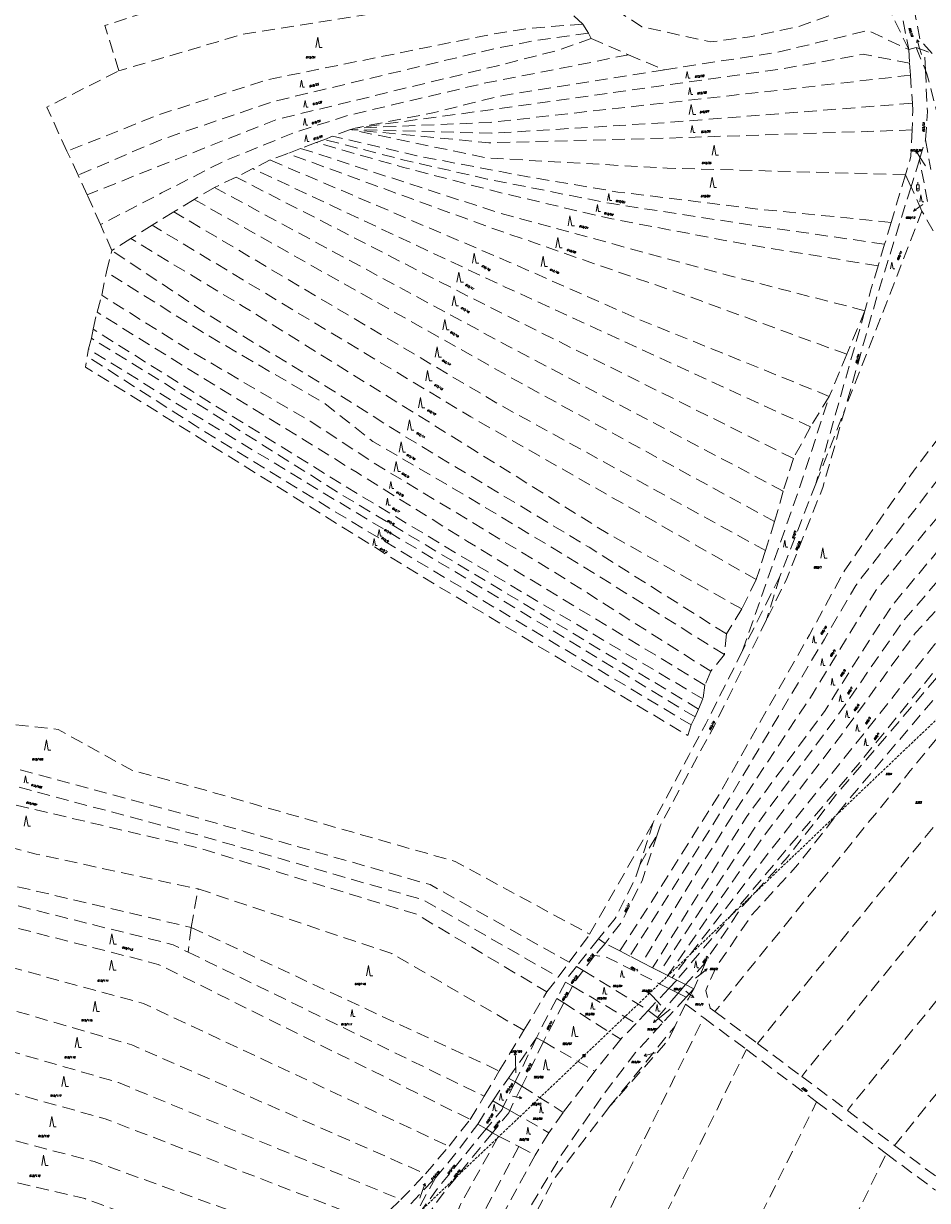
# Model space of a CAD drawing. Header units: metres. Extents: x -626722 to -621116, y -1178216 to -1174550.
# Tile 14 of 86: x -626442 to -626088, y -1175505 to -1175044. Entities that reach past the tile are written whole.
import ezdxf
from ezdxf.enums import TextEntityAlignment as Align

# ---------------------------------------------------------------- set-up
doc = ezdxf.new("R2010")
doc.units = ezdxf.units.M
doc.header["$MEASUREMENT"] = 0
doc.linetypes.add('DASHEDX2', pattern=[1.5, 1, -0.5])
doc.linetypes.add('DOT', pattern=[0.25, 0, -0.25])
doc.layers.add('8_kat_KN_Elektřina', color=172, linetype='DASHEDX2')
for name, color, linetype, lineweight in [('8_kat_KN_Hranice parcel', 200, 'DASHEDX2', 25), ('8_kat_KN_PČ popisy', 210, 'Continuous', 0), ('8_kat_KN_Slučkové čáry', 200, 'DOT', 25), ('8_kat_KN_Značky budov', 7, 'Continuous', 0), ('8_kat_KN_Značky kultur', 7, 'Continuous', 0), ('8_kat_KN_Čísla parcel', 200, 'Continuous', 25)]:
    doc.layers.add(name, color=color, linetype=linetype, lineweight=lineweight)
doc.styles.add('Style-ITALICS', font='ITALICS.shx')

# ---------------------------------------------------------------- blocks, each defined once
blk = doc.blocks.new('1029_22')
at = {"layer": '8_kat_KN_PČ popisy', "color": 6, "linetype": 'Continuous', "lineweight": 0}
for p, q in [((0, 0), (2.36, 1.85)), ((2.36, 1.85), (1.27, 1.63)), ((2.36, 1.85), (1.88, 0.84))]:
    blk.add_line(p, q, dxfattribs=at)
blk = doc.blocks.new('1029_92')
at = {"layer": '8_kat_KN_PČ popisy', "color": 6, "linetype": 'Continuous', "lineweight": 0}
for p, q in [((0, 0), (-2.46, -1.72)), ((-2.46, -1.72), (-1.93, -0.74)), ((-2.46, -1.72), (-1.35, -1.56))]:
    blk.add_line(p, q, dxfattribs=at)
blk = doc.blocks.new('1029_181')
at = {"layer": '8_kat_KN_PČ popisy', "color": 6, "linetype": 'Continuous', "lineweight": 0}
for p, q in [((0, 0), (2.94, -0.62)), ((2.94, -0.62), (2.06, 0.07)), ((2.94, -0.62), (1.85, -0.91))]:
    blk.add_line(p, q, dxfattribs=at)
blk = doc.blocks.new('1029_97')
at = {"layer": '8_kat_KN_PČ popisy', "color": 6, "linetype": 'Continuous', "lineweight": 0}
for p, q in [((0, 0), (-2.09, 2.16)), ((-2.09, 2.16), (-1.03, 1.79)), ((-2.09, 2.16), (-1.75, 1.09))]:
    blk.add_line(p, q, dxfattribs=at)
blk = doc.blocks.new('1029_216')
at = {"layer": '8_kat_KN_PČ popisy', "color": 6, "linetype": 'Continuous', "lineweight": 0}
for p, q in [((0, 0), (-1.59, 2.54)), ((-1.59, 2.54), (-0.64, 1.96)), ((-1.59, 2.54), (-1.48, 1.43))]:
    blk.add_line(p, q, dxfattribs=at)
blk = doc.blocks.new('1029_6')
at = {"layer": '8_kat_KN_PČ popisy', "color": 6, "linetype": 'Continuous', "lineweight": 0}
for p, q in [((0, 0), (-2.9, -0.78)), ((-2.9, -0.78), (-2.06, -0.03)), ((-2.9, -0.78), (-1.8, -1))]:
    blk.add_line(p, q, dxfattribs=at)
blk = doc.blocks.new('1029_218')
at = {"layer": '8_kat_KN_PČ popisy', "color": 6, "linetype": 'Continuous', "lineweight": 0}
for p, q in [((0, 0), (-2.33, -1.89)), ((-2.33, -1.89), (-1.87, -0.87)), ((-2.33, -1.89), (-1.24, -1.65))]:
    blk.add_line(p, q, dxfattribs=at)
blk = doc.blocks.new('1029_175')
at = {"layer": '8_kat_KN_PČ popisy', "color": 6, "linetype": 'Continuous', "lineweight": 0}
for p, q in [((-0.05, 3), (-0.54, 1.99)), ((0, 0), (-0.05, 3)), ((-0.05, 3), (0.47, 2.01))]:
    blk.add_line(p, q, dxfattribs=at)
blk = doc.blocks.new('1029_105')
at = {"layer": '8_kat_KN_PČ popisy', "color": 6, "linetype": 'Continuous', "lineweight": 0}
for p, q in [((0, 0), (1.03, 2.82)), ((1.03, 2.82), (0.21, 2.05)), ((1.03, 2.82), (1.15, 1.71))]:
    blk.add_line(p, q, dxfattribs=at)
blk = doc.blocks.new('1029_178')
at = {"layer": '8_kat_KN_PČ popisy', "color": 6, "linetype": 'Continuous', "lineweight": 0}
for p, q in [((0, 0), (2.36, -1.85)), ((2.36, -1.85), (1.27, -1.63)), ((2.36, -1.85), (1.88, -0.84))]:
    blk.add_line(p, q, dxfattribs=at)
blk = doc.blocks.new('1029_246')
at = {"layer": '8_kat_KN_PČ popisy', "color": 6, "linetype": 'Continuous', "lineweight": 0}
for p, q in [((-0.88, 2.87), (-1.06, 1.77)), ((0, 0), (-0.88, 2.87)), ((-0.88, 2.87), (-0.11, 2.06))]:
    blk.add_line(p, q, dxfattribs=at)
blk = doc.blocks.new('3.08_1')
at = {"layer": '8_kat_KN_Značky kultur', "color": 7, "linetype": 'Continuous', "lineweight": 13}
for p, q in [((0, 2.68), (-0.5, 0)), ((0.5, 0), (0, 2.68)), ((0.5, 0), (1.17, 0))]:
    blk.add_line(p, q, dxfattribs=at)
blk = doc.blocks.new('3.08')
at = {"layer": '8_kat_KN_Značky kultur', "color": 7, "linetype": 'Continuous', "lineweight": 13}
for p, q in [((0, 4), (-0.75, 0)), ((0.75, 0), (0, 4)), ((0.75, 0), (1.75, 0))]:
    blk.add_line(p, q, dxfattribs=at)
blk = doc.blocks.new('6.02')
at = {"layer": '8_kat_KN_Elektřina', "color": 7, "linetype": 'Continuous', "lineweight": 13}
for p, q in [((-0.5, 0.5), (0.5, 0.5)), ((-0.5, -0.5), (-0.5, 0.5)), ((-0.5, 0.3), (0.5, 0.3)), ((-0.5, 0.1), (0.5, 0.1)), ((-0.3, -0.5), (-0.3, 0.5)), ((-0.1, -0.5), (-0.1, 0.5)), ((0.1, -0.5), (0.1, 0.5)), ((0.3, -0.5), (0.3, 0.5)), ((0.5, -0.5), (0.5, 0.5)), ((-0.5, -0.1), (0.5, -0.1)), ((-0.5, -0.3), (0.5, -0.3)), ((-0.5, -0.5), (0.5, -0.5))]:
    blk.add_line(p, q, dxfattribs=at)
blk = doc.blocks.new('4.11')
at = {"layer": '8_kat_KN_Značky budov', "lineweight": 13}
for p, q in [((-0.5, 2), (0.5, 2)), ((-0.5, 0), (-0.5, 2)), ((0, 2), (0, 3)), ((0.5, 0), (0.5, 2))]:
    blk.add_line(p, q, dxfattribs=at)
for radius in [0.5, 0.0303]:
    blk.add_circle((0, 0), radius, dxfattribs=at)

msp = doc.modelspace()

# ---------------------------------------------------------------- linework, layer by layer
at = {"layer": '8_kat_KN_Elektřina', "lineweight": 13}
for p, q in [((-626222.83, -1175448.51), (-626062.52, -1175295.68)), ((-626403.54, -1175620.11), (-626222.83, -1175448.51))]:
    msp.add_line(p, q, dxfattribs=at)
at = {"layer": '8_kat_KN_Hranice parcel', "lineweight": 13, "ltscale": 5}
for p, q in [((-626095.69, -1175054.68), (-626106.6, -1175032)), ((-626232.3, -1175036.44), (-626223.25, -1175044.67)), ((-626223.25, -1175044.67), (-626221.1, -1175048.22)), ((-626097.84, -1175043.41), (-626095.69, -1175054.68)), ((-626221.1, -1175048.22), (-626220.03, -1175050.35)), ((-626220.03, -1175050.35), (-626205.46, -1175056.73)), ((-626095.69, -1175054.68), (-626092.83, -1175053.81)), ((-626095.69, -1175054.68), (-626095.33, -1175059.97)), ((-626092.83, -1175053.81), (-626089.5, -1175055.06)), ((-626092.83, -1175053.81), (-626089.14, -1175062.68)), ((-626089.5, -1175055.06), (-626087.9, -1175055.65)), ((-626089.14, -1175062.68), (-626089.5, -1175055.06)), ((-626205.46, -1175056.73), (-626191.36, -1175062.55)), ((-626095.33, -1175059.97), (-626095.01, -1175064.7)), ((-626095.01, -1175064.7), (-626094.26, -1175075.68)), ((-626314.32, -1175085.97), (-626321.37, -1175088.52)), ((-626312.48, -1175085.4), (-626314.32, -1175085.97)), ((-626327.66, -1175091.07), (-626333.79, -1175093.35)), ((-626324.29, -1175089.94), (-626327.66, -1175091.07)), ((-626321.37, -1175088.52), (-626324.29, -1175089.94)), ((-626091.42, -1175097.71), (-626089.1, -1175090.02)), ((-626089.1, -1175090.02), (-626087.01, -1175101.63)), ((-626420.88, -1175103.85), (-626425.32, -1175094.48)), ((-626338.85, -1175095.33), (-626345.75, -1175097.89)), ((-626333.79, -1175093.35), (-626338.85, -1175095.33)), ((-626352.5, -1175101.29), (-626359.09, -1175104.56)), ((-626345.75, -1175097.89), (-626352.5, -1175101.29)), ((-626091.42, -1175097.71), (-626094.78, -1175108.46)), ((-626088.31, -1175114.21), (-626091.42, -1175097.71)), ((-626417.35, -1175111.51), (-626420.88, -1175103.85)), ((-626359.09, -1175104.56), (-626367.52, -1175108.67)), ((-626096.96, -1175103.66), (-626102.55, -1175122.3)), ((-626096.96, -1175103.66), (-626094.78, -1175108.46)), ((-626367.52, -1175108.67), (-626375.49, -1175113.35)), ((-626090.5, -1175117.89), (-626094.78, -1175108.46)), ((-626412.14, -1175123.15), (-626417.35, -1175111.51)), ((-626375.49, -1175113.35), (-626383.47, -1175118.18)), ((-626383.47, -1175118.18), (-626391.9, -1175123.43)), ((-626086.15, -1175125.68), (-626090.5, -1175117.89)), ((-626407.69, -1175133.36), (-626412.14, -1175123.15)), ((-626391.9, -1175123.43), (-626400.33, -1175128.68)), ((-626102.55, -1175122.3), (-626105.12, -1175130.84)), ((-626400.33, -1175128.68), (-626407.69, -1175133.36)), ((-626409.84, -1175141.73), (-626407.69, -1175133.36)), ((-626105.12, -1175130.84), (-626107.66, -1175139.32)), ((-626411.68, -1175150.82), (-626409.84, -1175141.73)), ((-626413.52, -1175157.49), (-626411.68, -1175150.82)), ((-626415.05, -1175164.15), (-626413.52, -1175157.49)), ((-626112.82, -1175156.91), (-626132.08, -1175224.6)), ((-626112.82, -1175156.91), (-626119.94, -1175173.96)), ((-626415.66, -1175167.7), (-626415.05, -1175164.15)), ((-626416.89, -1175171.82), (-626415.66, -1175167.7)), ((-626417.35, -1175174.8), (-626416.89, -1175171.82)), ((-626119.94, -1175173.96), (-626126.81, -1175190.41)), ((-626126.81, -1175190.41), (-626134.1, -1175202.4)), ((-626132.08, -1175224.6), (-626120.59, -1175195.32)), ((-626134.1, -1175202.4), (-626140.84, -1175214.74)), ((-626140.84, -1175214.74), (-626144.83, -1175227.51)), ((-626132.08, -1175224.6), (-626146.14, -1175260.93)), ((-626144.83, -1175227.51), (-626148.2, -1175239.43)), ((-626148.2, -1175239.43), (-626151.73, -1175250.79)), ((-626151.73, -1175250.79), (-626155.41, -1175262.14)), ((-626155.41, -1175262.14), (-626161.08, -1175273.63)), ((-626146.14, -1175260.93), (-626160.73, -1175289.94)), ((-626146.14, -1175260.93), (-626151.34, -1175277.82)), ((-626161.08, -1175273.63), (-626167.06, -1175283.42)), ((-626167.06, -1175283.42), (-626167.83, -1175291.51)), ((-626167.83, -1175291.51), (-626173.19, -1175298.04)), ((-626173.19, -1175298.04), (-626175.49, -1175303.43)), ((-626175.49, -1175303.43), (-626176.26, -1175308.83)), ((-626177.94, -1175312.8), (-626179.32, -1175315.92)), ((-626176.26, -1175308.83), (-626177.94, -1175312.8)), ((-626179.32, -1175315.92), (-626180.86, -1175319.04)), ((-626220.63, -1175400.97), (-626195.71, -1175357.17)), ((-626195.71, -1175357.17), (-626201.03, -1175373.73)), ((-626201.03, -1175373.73), (-626194.22, -1175362.05)), ((-626376.64, -1175398.28), (-626373.88, -1175383.23)), ((-626376.64, -1175398.28), (-626377.86, -1175407.93)), ((-626376.64, -1175398.28), (-626256.04, -1175454.47)), ((-626228.6, -1175411.9), (-626220.63, -1175400.97)), ((-626214.57, -1175404.53), (-626218.66, -1175409.32)), ((-626217.14, -1175402.81), (-626214.57, -1175404.53)), ((-626208.8, -1175407.5), (-626214.57, -1175404.53)), ((-626377.86, -1175407.93), (-626261.87, -1175464.4)), ((-626218.66, -1175409.32), (-626223.16, -1175415.2)), ((-626204.86, -1175409.52), (-626208.8, -1175407.5)), ((-626200.03, -1175412), (-626204.86, -1175409.52)), ((-626232.89, -1175417.71), (-626228.6, -1175411.9)), ((-626225.79, -1175413.59), (-626223.16, -1175415.2)), ((-626195.97, -1175414.09), (-626200.03, -1175412)), ((-626193.09, -1175415.57), (-626195.97, -1175414.09)), ((-626175.21, -1175412), (-626183.1, -1175420.7)), ((-626175.21, -1175412), (-626179.87, -1175422.36)), ((-626237.34, -1175423.53), (-626232.89, -1175417.71)), ((-626223.16, -1175415.2), (-626197.74, -1175430.77)), ((-626189.97, -1175417.17), (-626193.09, -1175415.57)), ((-626188.34, -1175418.01), (-626189.97, -1175417.17)), ((-626189.62, -1175422.22), (-626186.51, -1175418.95)), ((-626186.51, -1175418.95), (-626188.34, -1175418.01)), ((-626183.1, -1175420.7), (-626186.51, -1175418.95)), ((-626246.39, -1175438.57), (-626237.34, -1175423.53)), ((-626230.09, -1175419.68), (-626233.47, -1175426.12)), ((-626227.34, -1175421.3), (-626230.79, -1175427.83)), ((-626230.09, -1175419.68), (-626227.34, -1175421.3)), ((-626227.34, -1175421.3), (-626202.46, -1175435.93)), ((-626189.62, -1175422.22), (-626197.74, -1175430.77)), ((-626185.98, -1175424.06), (-626189.62, -1175422.22)), ((-626183.1, -1175420.7), (-626185.98, -1175424.06)), ((-626179.87, -1175422.36), (-626183.1, -1175420.7)), ((-626179.87, -1175422.36), (-626182.87, -1175425.63)), ((-626233.47, -1175426.12), (-626230.79, -1175427.83)), ((-626230.79, -1175427.83), (-626208.47, -1175442.09)), ((-626185.98, -1175424.06), (-626194.09, -1175433.55)), ((-626182.87, -1175425.63), (-626191.95, -1175435.54)), ((-626183.06, -1175428.37), (-626187.32, -1175437.09)), ((-626182.87, -1175425.63), (-626185.98, -1175424.06)), ((-626183.06, -1175428.37), (-626175.97, -1175433.65)), ((-626197.74, -1175430.77), (-626202.46, -1175435.93)), ((-626194.09, -1175433.55), (-626197.74, -1175430.77)), ((-626171.63, -1175431.26), (-626154.87, -1175443.73)), ((-626212.84, -1175468.45), (-626187.32, -1175437.09)), ((-626202.46, -1175435.93), (-626208.47, -1175442.09)), ((-626191.95, -1175435.54), (-626194.09, -1175433.55)), ((-626175.97, -1175433.65), (-626159.27, -1175446.07)), ((-626256.04, -1175454.47), (-626246.39, -1175438.57)), ((-626252.4, -1175457.27), (-626241.39, -1175441.45)), ((-626241.39, -1175441.45), (-626249.77, -1175458.79)), ((-626241.39, -1175441.45), (-626238.68, -1175443.01)), ((-626208.47, -1175442.09), (-626218.56, -1175454.61)), ((-626238.68, -1175443.01), (-626247.21, -1175460.41)), ((-626246.77, -1175624.67), (-626159.27, -1175446.07)), ((-626238.68, -1175443.01), (-626218.56, -1175454.61)), ((-626159.27, -1175446.07), (-626131.74, -1175466.57)), ((-626154.87, -1175443.73), (-626137.6, -1175456.59)), ((-626261.87, -1175464.4), (-626256.04, -1175454.47)), ((-626218.56, -1175454.61), (-626231.01, -1175470.7)), ((-626258.58, -1175466.16), (-626252.4, -1175457.27)), ((-626249.77, -1175458.79), (-626254.46, -1175468.51)), ((-626252.4, -1175457.27), (-626249.77, -1175458.79)), ((-626247.21, -1175460.41), (-626251.9, -1175469.97)), ((-626249.77, -1175458.79), (-626247.21, -1175460.41)), ((-626247.21, -1175460.41), (-626231.01, -1175470.7)), ((-626137.6, -1175456.59), (-626119.7, -1175469.91)), ((-626267.39, -1175473.48), (-626261.87, -1175464.4)), ((-626264.44, -1175475.27), (-626258.58, -1175466.16)), ((-626258.58, -1175466.16), (-626254.46, -1175468.51)), ((-626254.46, -1175468.51), (-626251.9, -1175469.97)), ((-626251.9, -1175469.97), (-626236.59, -1175478.65)), ((-626213.04, -1175631.68), (-626131.74, -1175466.57)), ((-626131.74, -1175466.57), (-626104.44, -1175486.88)), ((-626119.7, -1175469.91), (-626101.25, -1175483.65)), ((-626275.67, -1175483.98), (-626267.39, -1175473.48)), ((-626231.01, -1175470.7), (-626236.59, -1175478.65)), ((-626264.44, -1175475.27), (-626261.2, -1175477.18)), ((-626261.2, -1175477.18), (-626258.69, -1175478.66)), ((-626258.69, -1175478.66), (-626256.34, -1175480.04)), ((-626236.59, -1175478.65), (-626241.96, -1175487.39)), ((-626256.34, -1175480.04), (-626248.4, -1175484.01)), ((-626101.25, -1175483.65), (-626082.24, -1175497.8)), ((-626284.87, -1175494.77), (-626275.67, -1175483.98)), ((-626248.4, -1175484.01), (-626241.96, -1175487.39)), ((-626179.67, -1175640.41), (-626104.44, -1175486.88)), ((-626104.44, -1175486.88), (-626085.22, -1175501.19)), ((-626294.53, -1175504.84), (-626284.87, -1175494.77)), ((-626290.65, -1175506.49), (-626280.99, -1175496.27)), ((-626280.99, -1175496.27), (-626287.43, -1175508.02)), ((-626304.19, -1175514.07), (-626294.53, -1175504.84))]:
    msp.add_line(p, q, dxfattribs=at)
at = {"layer": '8_kat_KN_Hranice parcel', "lineweight": 13, "ltscale": 5, "flags": 128}
for points in [[(-626404.93, -1175062.98), (-626410.45, -1175045.24), (-626368.75, -1175032.04), (-626336.24, -1175018.7), (-626326.74, -1175014.87), (-626313.4, -1175012.46), (-626232.3, -1175036.44)], [(-626086.55, -1175056.15), (-626091.16, -1175051.15), (-626094.66, -1175032.97), (-626103.29, -1175019.2)], [(-626106.6, -1175032), (-626122.27, -1175039.75), (-626139.01, -1175045.71), (-626157.9, -1175049.69), (-626173.35, -1175051.67), (-626200.19, -1175045.71), (-626208.56, -1175040.35)], [(-626232.3, -1175036.44), (-626271.7, -1175035.31), (-626356.33, -1175048.65), (-626404.93, -1175062.98)], [(-626223.25, -1175044.67), (-626244.41, -1175046.38), (-626258.82, -1175048.65), (-626347.13, -1175066.53), (-626389.14, -1175080.15), (-626425.32, -1175094.48)], [(-626221.1, -1175048.22), (-626242.26, -1175051.2), (-626257.9, -1175054.32), (-626344.68, -1175075.04), (-626388.83, -1175090.08), (-626420.88, -1175103.85)], [(-626220.03, -1175050.35), (-626232.76, -1175054.89), (-626256.06, -1175060.85), (-626343.45, -1175082.13), (-626384.23, -1175098.31), (-626417.35, -1175111.51)], [(-626191.36, -1175062.55), (-626147.97, -1175055.88), (-626134.02, -1175052.62), (-626111.63, -1175047.23), (-626095.69, -1175054.68)], [(-626205.46, -1175056.73), (-626230.3, -1175061.7), (-626262.19, -1175067.94), (-626315.24, -1175080.43), (-626336.4, -1175087.24), (-626363.69, -1175098.31), (-626388.22, -1175110.8), (-626412.14, -1175123.15)], [(-626095.33, -1175059.97), (-626113.55, -1175056.52), (-626145.13, -1175062.2), (-626260.43, -1175078.37), (-626312.48, -1175085.4)], [(-626425.32, -1175094.48), (-626433.14, -1175077.17), (-626404.93, -1175062.98)], [(-626191.36, -1175062.55), (-626254.37, -1175072.63), (-626266.95, -1175075.61), (-626281.97, -1175079.44), (-626312.48, -1175085.4)], [(-626089.1, -1175090.02), (-626088.38, -1175078.91), (-626089.14, -1175062.68)], [(-626089.14, -1175062.68), (-626088.54, -1175064.14), (-626084.67, -1175079.04)], [(-626095.01, -1175064.7), (-626142.68, -1175070.14), (-626259.51, -1175083.2), (-626312.48, -1175085.4)], [(-626094.26, -1175075.68), (-626189.89, -1175083.2), (-626258.9, -1175087.46), (-626314.32, -1175085.97)], [(-626094.26, -1175075.68), (-626094.06, -1175078.69), (-626094.37, -1175086.15)], [(-626096.96, -1175103.66), (-626190.21, -1175101.08), (-626260.74, -1175097.11), (-626314.32, -1175085.97)], [(-626094.37, -1175086.15), (-626189.44, -1175089.3), (-626260.12, -1175091.15), (-626314.32, -1175085.97)], [(-626094.37, -1175086.15), (-626094.81, -1175096.52), (-626096.96, -1175103.66)], [(-626107.66, -1175139.32), (-626159.55, -1175130.88), (-626211.98, -1175120.95), (-626254.3, -1175111.01), (-626293.55, -1175100.8), (-626327.66, -1175091.07)], [(-626105.12, -1175130.84), (-626156.48, -1175123.5), (-626211.98, -1175114.99), (-626260.74, -1175105.34), (-626293.24, -1175097.96), (-626324.29, -1175089.94)], [(-626102.55, -1175122.3), (-626153.41, -1175117.26), (-626209.53, -1175110.44), (-626244.79, -1175104.48), (-626288.33, -1175096.25), (-626321.37, -1175088.52)], [(-626119.94, -1175173.96), (-626180.89, -1175151.63), (-626259.17, -1175124.46), (-626338.85, -1175095.33)], [(-626112.82, -1175156.91), (-626166.29, -1175143.08), (-626255.83, -1175118.67), (-626333.79, -1175093.35)], [(-626134.1, -1175202.4), (-626253.68, -1175147.62), (-626352.5, -1175101.29)], [(-626126.81, -1175190.41), (-626200.33, -1175160.68), (-626251.84, -1175137.97), (-626345.75, -1175097.89)], [(-626140.84, -1175214.74), (-626267.48, -1175151.6), (-626359.09, -1175104.56)], [(-626144.83, -1175227.51), (-626252.76, -1175170.61), (-626367.52, -1175108.67)], [(-626094.78, -1175108.46), (-626107.81, -1175150.18), (-626120.59, -1175195.32)], [(-626148.2, -1175239.43), (-626249.39, -1175184.23), (-626375.49, -1175113.35)], [(-626151.73, -1175250.79), (-626255.52, -1175193.88), (-626383.47, -1175118.18)], [(-626090.5, -1175117.89), (-626106.14, -1175158.47), (-626120.59, -1175195.32)], [(-626155.41, -1175262.14), (-626267.17, -1175198.42), (-626391.9, -1175123.43)], [(-626161.08, -1175273.63), (-626213.51, -1175244.12), (-626266.49, -1175211.09), (-626356.34, -1175155.18), (-626400.33, -1175128.68)], [(-626167.06, -1175283.42), (-626220.87, -1175249.51), (-626293.85, -1175205.52), (-626322.06, -1175187.64), (-626369.59, -1175158.69), (-626407.69, -1175133.36)], [(-626167.83, -1175291.51), (-626223.33, -1175256.89), (-626268.09, -1175229.93), (-626305.5, -1175208.07), (-626324.21, -1175193.32), (-626372.35, -1175165.22), (-626409.84, -1175141.73)], [(-626107.66, -1175139.32), (-626110.6, -1175149.11), (-626112.82, -1175156.91)], [(-626173.19, -1175298.04), (-626235.41, -1175258.59), (-626305.72, -1175216.12), (-626330.09, -1175200.13), (-626376.09, -1175173.16), (-626411.68, -1175150.82)], [(-626175.49, -1175303.43), (-626268.4, -1175247.24), (-626311.64, -1175220.28), (-626378.18, -1175179.41), (-626413.52, -1175157.49)], [(-626176.26, -1175308.83), (-626271.47, -1175252.63), (-626317.16, -1175225.1), (-626373.88, -1175189.91), (-626415.05, -1175164.15)], [(-626177.94, -1175312.8), (-626254.3, -1175266.82), (-626317.46, -1175229.08), (-626375.11, -1175192.75), (-626415.66, -1175167.7)], [(-626180.86, -1175319.04), (-626182.24, -1175323.16), (-626287.11, -1175260.44), (-626418.04, -1175178.98), (-626417.35, -1175174.8)], [(-626180.86, -1175319.04), (-626257.36, -1175273.35), (-626320.22, -1175235.6), (-626375.11, -1175201.83), (-626417.35, -1175174.8)], [(-626179.32, -1175315.92), (-626255.22, -1175269.94), (-626319.61, -1175231.35), (-626375.42, -1175197.57), (-626416.89, -1175171.82)], [(-626208.8, -1175407.5), (-626195.6, -1175387.06), (-626169.19, -1175345.03), (-626134.54, -1175283.73), (-626120.75, -1175258.47), (-626093.15, -1175218.74), (-626061.4, -1175177.15)], [(-626056.51, -1175186.43), (-626091.62, -1175232.64), (-626116.45, -1175264.43), (-626128.72, -1175285.43), (-626166.13, -1175348.15), (-626192.19, -1175389.59), (-626204.86, -1175409.52)], [(-626160.73, -1175289.94), (-626137.76, -1175224.23), (-626126.81, -1175190.41)], [(-626050.81, -1175196.77), (-626077.59, -1175229.69), (-626108.57, -1175266.38), (-626133.51, -1175307.2), (-626164.48, -1175354.09), (-626185.22, -1175387.37), (-626200.03, -1175412)], [(-626120.59, -1175195.32), (-626129.29, -1175226.03), (-626143.39, -1175261.72), (-626151.34, -1175277.82)], [(-626046.01, -1175203.63), (-626071.07, -1175235.2), (-626102.04, -1175272.09), (-626110.63, -1175285.15), (-626128.72, -1175313.81), (-626159.38, -1175355.25), (-626195.97, -1175414.09)], [(-626040.53, -1175211.46), (-626066.17, -1175241.73), (-626098.06, -1175278.62), (-626124.43, -1175316.65), (-626154.17, -1175356.67), (-626193.09, -1175415.57)], [(-626035.56, -1175218.56), (-626060.34, -1175247.69), (-626093.15, -1175283.16), (-626120.75, -1175321.19), (-626152.33, -1175362.34), (-626189.97, -1175417.17)], [(-626031.12, -1175224.9), (-626054.82, -1175252.79), (-626085.48, -1175287.42), (-626113.39, -1175322.61), (-626145.28, -1175362.34), (-626188.34, -1175418.01)], [(-626026.12, -1175232.04), (-626046.23, -1175254.78), (-626081.19, -1175292.53), (-626114.31, -1175333.11), (-626142.82, -1175366.88), (-626186.51, -1175418.95)], [(-626025.5, -1175232.93), (-626078.02, -1175292.7), (-626123.66, -1175345.82), (-626143.02, -1175370.61), (-626160.97, -1175390.24), (-626174.62, -1175410.69), (-626175.21, -1175412)], [(-626020.31, -1175240.3), (-626025.86, -1175240.16), (-626074.64, -1175295.67), (-626119.79, -1175348.99), (-626139.08, -1175373.69), (-626157.28, -1175393.61), (-626171.11, -1175413.85), (-626175.12, -1175422.92), (-626173.45, -1175429.9), (-626171.63, -1175431.26)], [(-626018.49, -1175242.8), (-626095.06, -1175337.03), (-626171.63, -1175431.26)], [(-626005.77, -1175260.23), (-626080.32, -1175351.98), (-626154.87, -1175443.73)], [(-626151.34, -1175277.82), (-626171.79, -1175319.26), (-626193.05, -1175358.47), (-626194.22, -1175362.05)], [(-625993.68, -1175279.48), (-626065.64, -1175368.03), (-626137.6, -1175456.59)], [(-626160.73, -1175289.94), (-626175.11, -1175318.54), (-626181.75, -1175330.99), (-626195.71, -1175357.17)], [(-625980.5, -1175298.6), (-626050.1, -1175384.26), (-626119.7, -1175469.91)], [(-626527.27, -1175309.66), (-626428.76, -1175320.8), (-626399.94, -1175336.69), (-626373.88, -1175343.79), (-626273.3, -1175372.45), (-626220.63, -1175400.97)], [(-625966.01, -1175317.21), (-626033.63, -1175400.43), (-626101.25, -1175483.65)], [(-626525.05, -1175323.78), (-626446.24, -1175335.84), (-626374.18, -1175355.42), (-626283.11, -1175381.53), (-626228.6, -1175411.9)], [(-626525.51, -1175330.45), (-626448.08, -1175342.37), (-626373.57, -1175362.23), (-626285.87, -1175387.49), (-626232.89, -1175417.71)], [(-626526.43, -1175336.55), (-626449.31, -1175349.46), (-626373.26, -1175367.34), (-626288.32, -1175393.17), (-626237.34, -1175423.53)], [(-626535.63, -1175346.48), (-626489.78, -1175355.71), (-626437.35, -1175369.61), (-626373.88, -1175383.23)], [(-626546.51, -1175357.55), (-626499.9, -1175366.49), (-626445.63, -1175382.1), (-626376.64, -1175398.28)], [(-626194.22, -1175362.05), (-626200.11, -1175380.04), (-626208.29, -1175396.47), (-626214.57, -1175404.53)], [(-626554.02, -1175365.07), (-626502.05, -1175375), (-626445.93, -1175389.48), (-626383.69, -1175405.09), (-626377.86, -1175407.93)], [(-626561.38, -1175372.59), (-626504.5, -1175383.23), (-626389.51, -1175412.75), (-626267.39, -1175473.48)], [(-626201.03, -1175373.73), (-626202.79, -1175379.21), (-626210.63, -1175394.85), (-626217.14, -1175402.81)], [(-626571.81, -1175384.65), (-626508.49, -1175397.14), (-626395.34, -1175428.08), (-626275.67, -1175483.98)], [(-626373.88, -1175383.23), (-626298.14, -1175408.49), (-626246.39, -1175438.57)], [(-626590.21, -1175394.59), (-626520.75, -1175409.06), (-626399.94, -1175444.25), (-626284.87, -1175494.77)], [(-626217.14, -1175402.81), (-626221.33, -1175407.94), (-626225.79, -1175413.59)], [(-626616.42, -1175407.5), (-626533.63, -1175422.97), (-626498.06, -1175432.05), (-626405.15, -1175459.01), (-626294.53, -1175504.84)], [(-626189.62, -1175422.22), (-626213.75, -1175410.01), (-626218.66, -1175409.32)], [(-626225.79, -1175413.59), (-626229.07, -1175417.74), (-626230.09, -1175419.68)], [(-626223.16, -1175415.2), (-626226.25, -1175419.24), (-626227.34, -1175421.3)], [(-626646.75, -1175421.23), (-626601.4, -1175427.79), (-626555.4, -1175435.74), (-626504.19, -1175447.09), (-626410.36, -1175473.2), (-626304.19, -1175514.07)], [(-626179.87, -1175422.36), (-626181.95, -1175426.1), (-626183.06, -1175428.37)], [(-626233.47, -1175426.12), (-626239.97, -1175438.5), (-626241.39, -1175441.45)], [(-626230.79, -1175427.83), (-626236.94, -1175439.45), (-626238.68, -1175443.01)], [(-626657.17, -1175433.43), (-626609.68, -1175440.85), (-626509.1, -1175464.97), (-626414.66, -1175489.95), (-626315.84, -1175525.56)], [(-626305.69, -1175651.27), (-626280.81, -1175585.7), (-626265.17, -1175547.67), (-626253.21, -1175523.26), (-626231.44, -1175486.93), (-626215.8, -1175464.51), (-626202.62, -1175447.2), (-626191.95, -1175435.54)], [(-626265.17, -1175615.72), (-626220.57, -1175524.68), (-626175.97, -1175433.65)], [(-626187.32, -1175437.09), (-626189.98, -1175442.54), (-626212.84, -1175468.45)], [(-626619.18, -1175454.47), (-626510.33, -1175482.85), (-626418.34, -1175504.42), (-626327.18, -1175537.34)], [(-626212.84, -1175468.45), (-626234.85, -1175497.11), (-626241.89, -1175510.39), (-626259.8, -1175548.12), (-626275.98, -1175589.46), (-626304.88, -1175655.12), (-626314.72, -1175684.05), (-626318.19, -1175710.47), (-626321.11, -1175720.9)], [(-626254.46, -1175468.51), (-626254.94, -1175469.5), (-626261.2, -1175477.18)], [(-626251.9, -1175469.97), (-626252.31, -1175470.81), (-626258.69, -1175478.66)], [(-626258.69, -1175478.66), (-626277.52, -1175501.83), (-626298.76, -1175531.08)], [(-626261.2, -1175477.18), (-626280.03, -1175500.28), (-626293.2, -1175518.27)], [(-626280.99, -1175496.27), (-626272.56, -1175486.2), (-626264.44, -1175475.27)], [(-626256.34, -1175480.04), (-626271.17, -1175506.73), (-626287.91, -1175545.27), (-626300.36, -1175579.24), (-626325.26, -1175648.58), (-626337.06, -1175682.55), (-626346.94, -1175715.92), (-626359.17, -1175761.42), (-626367.76, -1175795.39), (-626378.08, -1175837.57)], [(-626248.4, -1175484.01), (-626263.01, -1175511.5), (-626277.82, -1175546.66), (-626292.2, -1175582.42), (-626316.89, -1175650.17), (-626328.69, -1175685.73), (-626338.78, -1175721.09), (-626351.23, -1175763.6), (-626361.1, -1175797.57), (-626371.31, -1175840.37)], [(-626241.96, -1175487.39), (-626257, -1175515.07), (-626272.03, -1175547.26), (-626287.7, -1175586.2), (-626310.02, -1175649.97), (-626322.9, -1175687.71), (-626332.56, -1175722.68), (-626343.72, -1175763.4), (-626354.88, -1175799.56), (-626365.21, -1175843.59)]]:
    msp.add_lwpolyline(points, dxfattribs=at)
at = {"layer": '8_kat_KN_PČ popisy', "lineweight": 0}
for p, q in [((-626090.66, -1175056.54), (-626091.54, -1175053.71)), ((-626089.11, -1175100.21), (-626091.28, -1175096.77)), ((-626090.22, -1175115.35), (-626091.38, -1175116.15)), ((-626179.19, -1175418.15), (-626176.95, -1175416.4)), ((-626183, -1175423.28), (-626182.21, -1175423.9)), ((-626192.7, -1175428.68), (-626195.98, -1175425.26)), ((-626189.1, -1175430.3), (-626193.31, -1175433.65)), ((-626249.58, -1175455.22), (-626249.68, -1175450.13)), ((-626194.79, -1175447.33), (-626196.43, -1175447.79)), ((-626250.88, -1175464.34), (-626250.13, -1175464.5)), ((-626287.11, -1175504.32), (-626286.03, -1175501.29))]:
    msp.add_line(p, q, dxfattribs=at)
at = {"layer": '8_kat_KN_Slučkové čáry', "lineweight": 0, "ltscale": 5}
msp.add_line((-626181.95, -1175426.1), (-626182.87, -1175425.63), dxfattribs=at)

# ---------------------------------------------------------------- block references
at = {"layer": '8_kat_KN_Elektřina', "lineweight": 13}
msp.add_blockref('6.02', (-626222.83, -1175448.51), dxfattribs=at)
msp.add_blockref('6.02', (-626222.83, -1175448.51), dxfattribs=at)
msp.add_blockref('6.02', (-626222.83, -1175448.51), dxfattribs=at)
at = {"layer": '8_kat_KN_PČ popisy', "lineweight": 0}
for name, p in [('1029_246', (-626091.54, -1175053.71)), ('1029_216', (-626091.28, -1175096.77)), ('1029_92', (-626091.38, -1175116.15)), ('1029_22', (-626176.95, -1175416.4)), ('1029_97', (-626195.98, -1175425.26)), ('1029_178', (-626182.21, -1175423.9)), ('1029_218', (-626193.31, -1175433.65)), ('1029_175', (-626249.68, -1175450.13)), ('1029_6', (-626196.43, -1175447.79)), ('1029_181', (-626250.13, -1175464.5)), ('1029_105', (-626286.03, -1175501.29))]:
    msp.add_blockref(name, p, dxfattribs=at)
at = {"layer": '8_kat_KN_Značky budov', "lineweight": 13}
msp.add_blockref('4.11', (-626092.09, -1175109.6), dxfattribs=at)
at = {"layer": '8_kat_KN_Značky kultur', "lineweight": 13}
for name, p in [('3.08', (-626327.1, -1175053.81)), ('3.08_1', (-626182.43, -1175065.93)), ('3.08_1', (-626333.43, -1175069.35)), ('3.08_1', (-626181.38, -1175072.25)), ('3.08_1', (-626331.98, -1175077.25)), ('3.08', (-626180.85, -1175080.15)), ('3.08_1', (-626332.11, -1175084.23)), ('3.08_1', (-626180.46, -1175087.13)), ('3.08_1', (-626331.58, -1175090.68)), ('3.08', (-626171.91, -1175096.03)), ('3.08', (-626172.68, -1175108.66)), ('3.08_1', (-626213.16, -1175113.72)), ('3.08_1', (-626090.9, -1175114.23)), ('3.08', (-626228.33, -1175123.73)), ('3.08_1', (-626217.6, -1175118.04)), ('3.08', (-626233.07, -1175132.29)), ('3.08', (-626265.78, -1175138.34)), ('3.08', (-626238.88, -1175139.53)), ('3.08_1', (-626102.28, -1175140.55)), ('3.08', (-626271.83, -1175145.77)), ('3.08', (-626273.67, -1175155.02)), ('3.08', (-626277.33, -1175164.39)), ('3.08', (-626280.36, -1175175.02)), ('3.08', (-626284.08, -1175184.28)), ('3.08', (-626286.89, -1175194.85)), ('3.08', (-626291.18, -1175203.65)), ('3.08', (-626294.44, -1175212.28)), ('3.08', (-626296.39, -1175219.88)), ('3.08_1', (-626298.51, -1175226.43)), ('3.08_1', (-626299.82, -1175233.01)), ('3.08_1', (-626303.08, -1175245.19)), ('3.08_1', (-626304.99, -1175248.74)), ('3.08_1', (-626144.25, -1175249.44)), ('3.08', (-626129.38, -1175253.73)), ('3.08_1', (-626132.9, -1175286.87)), ('3.08_1', (-626129.55, -1175295.74)), ('3.08_1', (-626125.61, -1175303.47)), ('3.08_1', (-626122.45, -1175309.92)), ('3.08_1', (-626119.94, -1175316.11)), ('3.08_1', (-626115.86, -1175321.5)), ('3.08', (-626433.35, -1175328.85)), ('3.08_1', (-626112.66, -1175327.07)), ('3.08_1', (-626441.54, -1175341.64)), ('3.08', (-626441.26, -1175358.61)), ('3.08', (-626407.7, -1175404.82)), ('3.08', (-626407.83, -1175415.09)), ('3.08', (-626307.28, -1175417.2)), ('3.08_1', (-626179.06, -1175414.1)), ('3.08_1', (-626208.04, -1175417.83)), ('3.08_1', (-626214.96, -1175424.42)), ('3.08', (-626414.3, -1175431.16)), ('3.08_1', (-626219.68, -1175430.35)), ('3.08_1', (-626194.23, -1175431.09)), ('3.08_1', (-626313.67, -1175433.13)), ('3.08', (-626226.88, -1175440.96)), ('3.08', (-626421.35, -1175445.24)), ('3.08', (-626237.92, -1175454.02)), ('3.08', (-626426.49, -1175460.52)), ('3.08_1', (-626255.44, -1175465.9)), ('3.08_1', (-626258.04, -1175470.13)), ('3.08_1', (-626239.68, -1175470.83)), ('3.08', (-626431.24, -1175476.32)), ('3.08_1', (-626244.78, -1175479.19)), ('3.08', (-626434.41, -1175491.46))]:
    msp.add_blockref(name, p, dxfattribs=at)

# ---------------------------------------------------------------- texts
at = {"layer": '8_kat_KN_Čísla parcel', "lineweight": 0, "style": 'Style-ITALICS'}
for s, rotation, p in [('603/32', 288, (-626095.15, -1175048.02)), ('612/127', 53, (-626251.789, -1175461.516)), ('612/128', 58, (-626259.468, -1175473.368)), ('612/130', 47, (-626280.83, -1175495.739))]:
    msp.add_text(s, height=0.7, rotation=rotation, dxfattribs=at).set_placement(p, align=Align.CENTER)
for s, p in [('612/34', (-626331.78, -1175058.09)), ('612/25', (-626176.69, -1175099.42)), ('612/24', (-626177.11, -1175112.4)), ('602/1', (-626132.88, -1175257.74)), ('612/105', (-626438.96, -1175332.86)), ('2384', (-626104.74, -1175338.62)), ('2383', (-626093.08, -1175349.74)), ('612/114', (-626413.37, -1175419.5)), ('612/110', (-626312.62, -1175420.81)), ('593/64', (-626211.56, -1175421.57)), ('593/65', (-626217.77, -1175426.39)), ('593/66', (-626222.49, -1175432.58)), ('612/115', (-626419.7, -1175435.03)), ('612/111', (-626317.96, -1175436.61)), ('593/67', (-626231.3, -1175444.19)), ('612/116', (-626426.3, -1175449.52)), ('593/68', (-626242.52, -1175457.25)), ('612/117', (-626431.84, -1175464.53)), ('593/69', (-626242.88, -1175473.52)), ('612/118', (-626436.58, -1175480.33)), ('593/70', (-626248.18, -1175481.68)), ('612/119', (-626440.01, -1175495.86))]:
    msp.add_text(s, height=0.7, dxfattribs=at).set_placement(p)
for s, rotation, p in [('612/33', 14, (-626330.284, -1175069.454)), ('612/29', 7, (-626179.406, -1175065.703)), ('612/28', 7, (-626178.506, -1175072.233)), ('612/32', 14, (-626328.984, -1175076.444)), ('612/31', 17, (-626329.331, -1175083.922)), ('612/27', 6, (-626177.521, -1175079.565)), ('612/26', 4, (-626176.99, -1175087.267)), ('603/33', 89, (-626089.56, -1175086.904)), ('612/30', 19, (-626328.673, -1175090.103)), ('612/23', 352, (-626210.478, -1175114.261)), ('612/22', 349, (-626215.062, -1175119.054)), ('612/21', 347, (-626224.821, -1175124.088)), ('612/20', 342, (-626229.682, -1175133.328)), ('602/11', 68, (-626099.651, -1175137.188)), ('612/18', 330, (-626263.045, -1175139.516)), ('612/19', 338, (-626236.278, -1175141.078)), ('612/17', 330, (-626269.395, -1175146.946)), ('612/16', 330, (-626271.145, -1175155.996)), ('612/15', 330, (-626275.365, -1175165.476)), ('603/34', 75, (-626115.87, -1175177.655)), ('612/14', 330, (-626278.525, -1175176.536)), ('612/13', 330, (-626281.575, -1175186.146)), ('612/12', 330, (-626284.325, -1175196.026)), ('612/11', 330, (-626288.545, -1175204.976)), ('612/10', 330, (-626292.445, -1175213.526)), ('612/9', 330, (-626294.355, -1175220.776)), ('612/8', 330, (-626296.465, -1175228.146)), ('612/7', 330, (-626298.045, -1175234.466)), ('612/6', 330, (-626300.065, -1175239.346)), ('612/5', 330, (-626301.205, -1175242.896)), ('612/2', 70, (-626140.741, -1175246.17)), ('612/4', 330, (-626302.265, -1175246.056)), ('603/35', 69, (-626139.349, -1175250.785)), ('612/3', 330, (-626302.865, -1175250.216)), ('602/10', 57, (-626129.717, -1175283.812)), ('602/9', 57, (-626126.017, -1175292.502)), ('602/8', 57, (-626122.017, -1175300.252)), ('602/7', 57, (-626119.247, -1175307.182)), ('602/6', 57, (-626116.667, -1175313.762)), ('602/5', 57, (-626112.207, -1175318.882)), ('603/36', 62, (-626173.28, -1175321.111)), ('602/4', 57, (-626108.827, -1175325.012)), ('612/106', 346, (-626439.355, -1175342.844)), ('612/107', 347, (-626441.321, -1175349.688)), ('603/37', 63, (-626206.485, -1175392.492)), ('612/113', 347, (-626403.801, -1175406.438)), ('603/38', 51, (-626221.273, -1175411.857)), ('602/3', 52, (-626175.98, -1175412.433)), ('601/1', 333, (-626204.685, -1175414.157)), ('603/39', 55, (-626227.498, -1175420.484)), ('603/40', 59, (-626230.945, -1175427.159)), ('603/41', 62, (-626236.87, -1175438.461)), ('603/42', 63, (-626245.025, -1175455.062)), ('2385', 323, (-626137.721, -1175461.268)), ('603/44', 53, (-626257.72, -1175477.151)), ('612/129', 51, (-626275.833, -1175495.017)), ('603/45', 52, (-626273.387, -1175496.399))]:
    msp.add_text(s, height=0.7, rotation=rotation, dxfattribs=at).set_placement(p)
for s, p in [('623/138', (-626092.916, -1175094.44)), ('602/12', (-626095.037, -1175120.84)), ('602/2', (-626172.056, -1175414.95)), ('593/63', (-626198.352, -1175423.41)), ('601/3', (-626186.205, -1175422.789)), ('601/2', (-626177.777, -1175428.77)), ('593/62', (-626196.285, -1175438.53)), ('612/126', (-626249.335, -1175447.23)), ('593/61', (-626202.537, -1175451.33)), ('603/43', (-626241.502, -1175467.84))]:
    msp.add_text(s, height=0.7, dxfattribs=at).set_placement(p, align=Align.CENTER)

doc.saveas('drawing.dxf')
